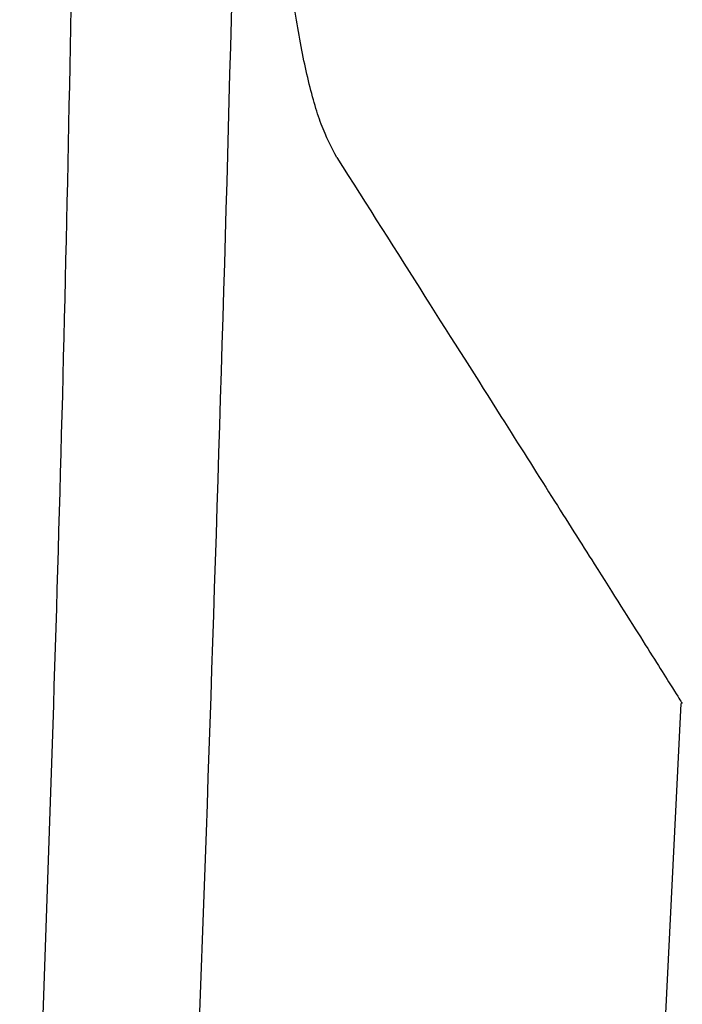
# Model space of a CAD drawing. Header units: millimetres. Extents: x -0.66 to 0.91, y -0.4 to 0.64.
# Tile 33 of 241: x -0.1034 to -0.0859, y 0.0158 to 0.0418. Entities that reach past the tile are written whole.
import ezdxf

# ---------------------------------------------------------------- set-up
doc = ezdxf.new("R2010")
doc.units = ezdxf.units.MM
doc.layers.add('FORMAT', color=7, linetype='Continuous')

msp = doc.modelspace()

# ---------------------------------------------------------------- linework, layer by layer
at = {"layer": 'FORMAT', "color": 7, "linetype": 'Continuous', "lineweight": 25}
msp.add_line((-0.08834, -0.024445), (-0.085969, 0.023719), dxfattribs=at)
for points, knots in [([(-0.099339, -0.000707), (-0.099294, 0.00034), (-0.09892, 0.00902), (-0.098307, 0.025336), (-0.097653, 0.048247), (-0.097213, 0.071168), (-0.097035, 0.088457), (-0.096998, 0.098106), (-0.09699, 0.100112)], [0, 0, 0, 0, 0.031183, 0.25842, 0.485677, 0.712991, 0.940324, 1, 1, 1, 1]), ([(-0.103447, -0.000894), (-0.103021, 0.010023), (-0.102168, 0.031861), (-0.101749, 0.064643), (-0.102042, 0.086493), (-0.102189, 0.097418)], [0, 0, 0, 0, 0.333315, 0.666677, 1, 1, 1, 1]), ([(-0.095065, 0.038157), (-0.095206, 0.038425), (-0.095485, 0.038954), (-0.095845, 0.040221), (-0.096141, 0.04175), (-0.096442, 0.044047), (-0.096665, 0.047273), (-0.096662, 0.049986), (-0.09666, 0.051341)], [0, 0, 0, 0, 0.130399, 0.257949, 0.384713, 0.509942, 0.755304, 1, 1, 1, 1]), ([(-0.095065, 0.038157), (-0.094266, 0.036897), (-0.092666, 0.034372), (-0.090819, 0.031453), (-0.089355, 0.029137), (-0.088036, 0.02705), (-0.086898, 0.025245), (-0.086086, 0.023957), (-0.085986, 0.023797), (-0.085935, 0.023717)], [0, 0, 0, 0, 0.1398292, 0.2799408, 0.3897604, 0.499472, 0.6657373, 0.8324472, 1, 1, 1, 1])]:
    msp.add_open_spline(points, degree=3, knots=knots, dxfattribs=at)

doc.saveas('drawing.dxf')
